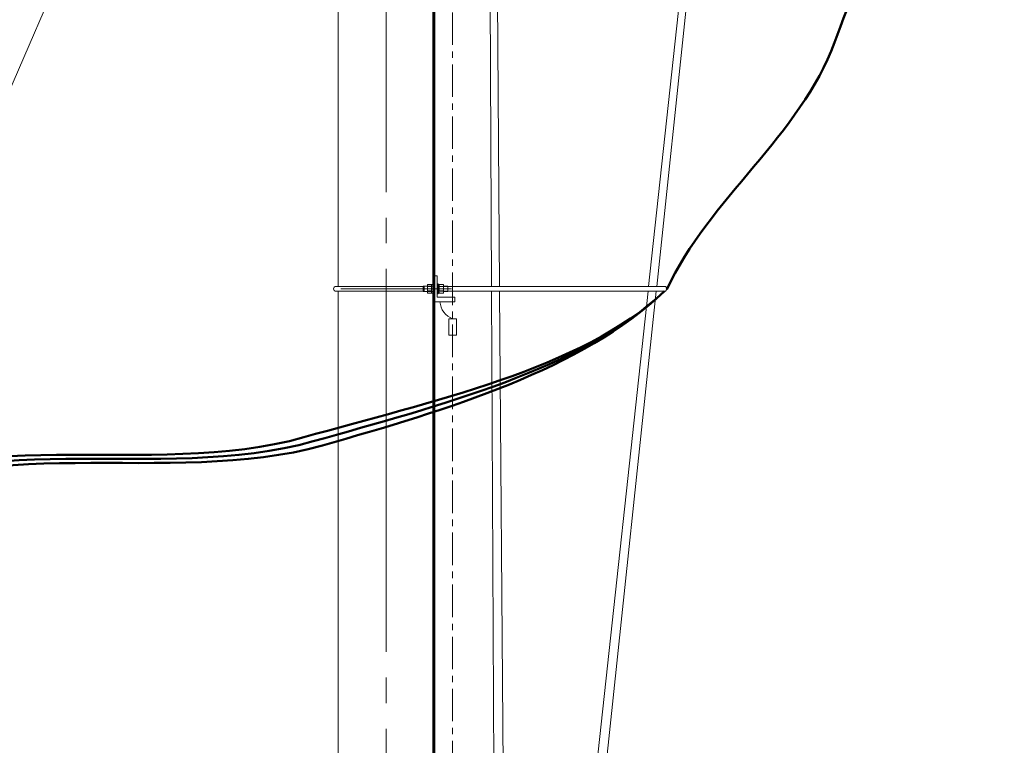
# Model space of a CAD drawing. Header units: millimetres. Extents: x 0 to 630, y 0 to 297.
# Tile 5 of 22: x 102 to 160, y 163 to 206. Entities that reach past the tile are written whole.
import ezdxf

# ---------------------------------------------------------------- set-up
doc = ezdxf.new("R2010")
doc.units = ezdxf.units.MM
for name, pattern in [('K5LT32805', [3.048, 1.905, -0.381, 0.381, -0.381]), ('K5LT_AXLED', [26.939054, 22.439054, -1.5, 1.5, -1.5]), ('K5LT_BASIC', [0]), ('K5LT_THIN', [0]), ('K5LT_THIN_INCLUDED_TO_HATCHING', [0])]:
    doc.linetypes.add(name, pattern=pattern)
doc.layers.add('Системный слой', color=7, linetype='Continuous')

# ---------------------------------------------------------------- blocks, each defined once
blk = doc.blocks.new('U66')
at = {"layer": 'Системный слой', "color": 7, "linetype": 'K5LT_THIN', "lineweight": 18}
for p, q in [((127.502, 188.075), (127.964, 188.075)), ((127.502, 187.119), (127.502, 188.075)), ((127.964, 188.075), (127.964, 187.119)), ((127.964, 187.119), (127.502, 187.119))]:
    blk.add_line(p, q, dxfattribs=at)

msp = doc.modelspace()

# ---------------------------------------------------------------- linework, layer by layer
at = {"layer": 'Системный слой', "color": 7, "linetype": 'K5LT_AXLED', "lineweight": 18}
msp.add_line((123.82547, 33.86288), (123.82547, 271.81437), dxfattribs=at)
at = {"layer": 'Системный слой', "color": 7, "linetype": 'K5LT32805', "lineweight": 18}
msp.add_line((127.73302, 79.15354), (127.73302, 261.15353), dxfattribs=at)
at = {"layer": 'Системный слой', "color": 7, "linetype": 'K5LT_THIN', "lineweight": 18}
for p, q in [((118.89723, 240.85801), (33.23954, 44.02321)), ((121.02547, 212.01736), (121.02547, 189.97181)), ((121.02547, 189.69058), (121.02547, 121.87354))]:
    msp.add_line(p, q, dxfattribs=at)
at = {"layer": 'Системный слой', "color": 7, "linetype": 'K5LT_THIN_INCLUDED_TO_HATCHING', "lineweight": 18}
for p, q in [((130.01073, 189.97181), (129.87034, 218.49423)), ((130.48749, 189.97181), (130.27826, 218.57318)), ((139.21818, 189.97181), (142.31068, 218.55382)), ((139.70038, 189.97181), (142.7186, 218.47486)), ((126.62547, 190.58652), (126.62547, 189.07587)), ((126.82594, 190.58652), (126.62547, 190.58652)), ((126.82594, 189.34352), (126.82594, 190.58652)), ((126.06935, 189.97181), (120.89325, 189.97181)), ((126.25081, 189.98445), (126.00101, 189.98445)), ((126.00101, 189.98445), (126.00101, 189.67794)), ((126.06935, 189.67794), (126.06935, 189.98445)), ((126.06935, 189.98445), (126.62687, 189.98445)), ((126.25081, 190.08502), (126.57648, 190.08502)), ((126.25081, 189.57737), (126.25081, 190.08502)), ((126.49985, 189.95811), (126.25081, 189.95811)), ((126.49985, 190.08502), (126.49985, 189.57737)), ((126.49985, 190.03809), (126.49985, 189.6243)), ((126.57648, 190.11855), (126.57648, 189.54384)), ((126.62437, 190.11855), (126.57648, 190.11855)), ((126.57648, 189.59844), (126.57648, 190.06395)), ((126.82704, 190.11855), (126.87493, 190.11855)), ((126.87493, 190.11855), (126.87493, 189.54384)), ((127.2006, 190.08502), (126.87493, 190.08502)), ((126.87493, 189.59844), (126.87493, 190.06395)), ((126.95156, 190.08502), (126.95156, 189.57737)), ((126.95156, 190.03809), (126.95156, 189.6243)), ((126.95156, 189.95811), (127.2006, 189.95811)), ((127.00013, 189.97181), (140.1511, 189.97181)), ((127.2006, 189.57737), (127.2006, 190.08502)), ((127.2006, 189.98445), (127.4504, 189.98445)), ((127.4504, 189.98445), (127.4504, 189.67794)), ((126.06935, 189.69058), (120.89325, 189.69058)), ((121.18365, 189.83119), (127.66237, 189.83119)), ((126.00101, 189.67794), (126.25081, 189.67794)), ((126.62581, 189.67794), (126.06935, 189.67794)), ((126.49985, 189.70428), (126.25081, 189.70428)), ((126.57648, 189.57737), (126.25081, 189.57737)), ((126.57648, 189.82268), (126.49985, 189.85057)), ((126.57648, 189.54384), (126.62437, 189.54384)), ((126.87493, 189.54384), (126.82704, 189.54384)), ((126.87493, 189.82268), (126.95156, 189.85057)), ((126.87493, 189.57737), (127.2006, 189.57737)), ((126.95156, 189.70428), (127.2006, 189.70428)), ((127.00013, 189.69058), (140.1511, 189.69058)), ((127.4504, 189.67794), (127.2006, 189.67794)), ((130.34844, 121.36203), (130.01212, 189.69058)), ((130.98494, 121.97054), (130.48955, 189.69058)), ((131.56123, 119.20354), (139.18775, 189.69058)), ((132.16915, 118.84932), (139.6706, 189.69058)), ((126.6155, 189.07587), (127.85506, 189.07587)), ((126.82594, 189.34352), (127.85506, 189.34352)), ((127.85506, 189.07587), (127.85506, 189.34352))]:
    msp.add_line(p, q, dxfattribs=at)
at = {"layer": 'Системный слой', "color": 7, "linetype": 'K5LT_THIN', "const_width": 0.18}
msp.add_lwpolyline([(121.02547, 117.03354), (121.02547, 41.15353), (126.62547, 41.15353), (126.62547, 223.63542)], dxfattribs=at)
at = {"layer": 'Системный слой', "color": 7, "linetype": 'K5LT_THIN_INCLUDED_TO_HATCHING', "lineweight": 18}
for centre, start, end in [((120.89325, 189.83119), 90, 270), ((140.1511, 189.83119), 270, 90)]:
    msp.add_arc(centre, 0.14061, start, end, dxfattribs=at)
at = {"layer": 'Системный слой', "color": 7, "linetype": 'K5LT_THIN', "lineweight": 18}
msp.add_arc((128.12767, 189.14621), 1.1412, 183.5337033, 249.7681605, dxfattribs=at)
at = {"layer": 'Системный слой', "color": 7, "linetype": 'K5LT_BASIC', "lineweight": 50}
for points in [[(140.28575, 189.79068), (142.72637, 195.05616), (148.15219, 198.8588), (150.12551, 204.26281), (151.02535, 206.72706), (152.28442, 209.53044), (152.00996, 212.01736), (151.53605, 216.31143), (151.53605, 216.31143), (150.22551, 219.21634)], [(83.99282, 170.23433), (86.14803, 173.0026), (88.53619, 175.29573), (91.15729, 177.11374), (98.57443, 182.25832), (110.04736, 178.59072), (119.00479, 181.13353), (126.26725, 183.19516), (135.37449, 185.11495), (140.1511, 189.69058)], [(84.40648, 169.81934), (86.59731, 172.66691), (89.03108, 175.01898), (91.70778, 176.87555), (99.12492, 182.02013), (110.59785, 178.35253), (119.55528, 180.89534), (126.81774, 182.95697), (135.37449, 185.11495), (140.1511, 189.69058)], [(84.9547, 169.58213), (87.14554, 172.4297), (89.5793, 174.78177), (92.256, 176.63834), (99.67315, 181.78292), (111.14608, 178.11532), (120.10351, 180.65813), (127.36596, 182.71976), (135.37449, 185.11495), (140.1511, 189.69058)], [(123.17637, 129.15354), (120.58255, 136.74365), (95.57147, 135.86629), (87.41622, 145.81786), (85.6148, 148.01608), (83.55591, 150.46818), (82.56303, 153.05613), (80.78259, 157.69684), (81.0114, 162.90089), (83.24947, 168.66828)], [(123.80637, 129.15354), (121.21255, 136.74365), (96.20147, 135.86629), (88.04622, 145.81786), (86.2448, 148.01608), (84.18591, 150.46818), (83.19303, 153.05613), (81.41259, 157.69684), (81.6414, 162.90089), (83.87947, 168.66828)], [(124.43637, 129.15354), (121.84255, 136.74365), (96.83147, 135.86629), (88.67622, 145.81786), (86.8748, 148.01608), (84.81591, 150.46818), (83.82303, 153.05613), (82.1126, 157.51436), (82.25652, 162.4925), (84.25478, 167.99055)]]:
    msp.add_open_spline(points, degree=3, knots=[0, 0, 0, 0, 1, 1, 1, 2, 2, 2, 3, 3, 3, 3], dxfattribs=at)

# ---------------------------------------------------------------- block references
at = {"layer": 'Системный слой'}
msp.add_blockref('U66', (0, 0), dxfattribs=at)

doc.saveas('drawing.dxf')
